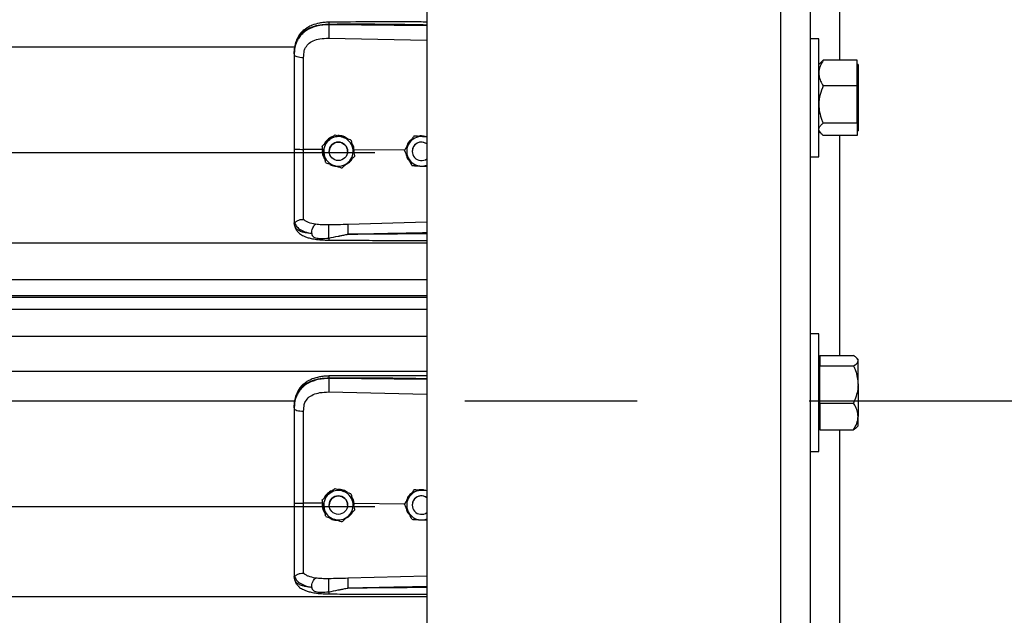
# Model space of a CAD drawing. Header units: inches. Extents: x 170 to 284, y 215 to 248.
# Tile 39 of 256: x 181.588 to 182.16, y 221.16 to 221.506. Entities that reach past the tile are written whole.
import ezdxf

# ---------------------------------------------------------------- set-up
doc = ezdxf.new("R2010")
doc.units = ezdxf.units.IN
doc.header["$LTSCALE"] = 0.25
doc.header["$MEASUREMENT"] = 0
doc.linetypes.add('CENTER', pattern=[2, 1.25, -0.25, 0.25, -0.25])
doc.layers.add('RH BENCH MOUNT', color=7, linetype='Continuous')
doc.layers.add('SECTION CUTS', color=6, linetype='CENTER')

msp = doc.modelspace()

# ---------------------------------------------------------------- linework, layer by layer
at = {"layer": 'RH BENCH MOUNT'}
for p, q in [((182.03003, 224.19169), (182.03003, 219.95433)), ((182.04715, 224.19169), (182.04715, 219.95433)), ((181.82458, 224.15478), (181.82458, 219.95433)), ((182.06427, 221.61086), (182.06427, 221.48274)), ((181.76773, 221.50337), (181.76773, 221.50379)), ((181.82458, 221.50284), (181.76773, 221.50337)), ((181.76764, 221.49559), (181.82458, 221.49438)), ((182.05222, 221.49519), (182.04715, 221.49519)), ((182.05222, 221.46095), (182.05222, 221.49519)), ((177.86881, 221.49051), (181.74803, 221.49051)), ((181.74754, 221.48645), (181.74754, 221.48596)), ((182.07444, 221.48274), (182.05479, 221.48274)), ((182.07444, 221.47535), (182.07444, 221.48274)), ((182.05311, 221.48125), (182.05222, 221.48021)), ((182.07499, 221.48021), (182.07444, 221.48021)), ((182.07499, 221.48021), (182.07499, 221.44267)), ((182.07444, 221.46797), (182.07444, 221.47535)), ((182.07444, 221.46797), (182.05479, 221.46797)), ((182.07444, 221.45708), (182.07444, 221.46797)), ((182.05222, 221.42671), (182.05222, 221.46095)), ((182.07444, 221.44619), (182.07444, 221.45708)), ((182.07444, 221.44619), (182.05479, 221.44619)), ((182.07444, 221.44619), (182.07444, 221.44267)), ((182.07444, 221.44267), (182.07444, 221.43916)), ((182.07499, 221.44267), (182.07499, 221.44169)), ((181.77111, 221.43952), (181.77111, 221.43952)), ((181.78053, 221.43652), (181.78053, 221.43652)), ((181.81705, 221.43872), (181.81705, 221.43872)), ((181.8181, 221.43866), (181.81705, 221.43872)), ((182.05222, 221.44169), (182.05311, 221.44065)), ((182.07444, 221.43916), (182.05479, 221.43916)), ((182.06427, 221.43916), (182.06427, 221.3113)), ((182.07444, 221.44169), (182.07499, 221.44169)), ((181.76391, 221.43093), (181.753, 221.43103)), ((181.7638, 221.43286), (181.7638, 221.43286)), ((181.76391, 221.43093), (181.76391, 221.43093)), ((181.78235, 221.43075), (181.7818, 221.4307)), ((181.78225, 221.42863), (181.78235, 221.43075)), ((181.78235, 221.43075), (181.78235, 221.43075)), ((181.81158, 221.43047), (181.78235, 221.43075)), ((181.81157, 221.4305), (181.81157, 221.4305)), ((177.82243, 221.42912), (181.79441, 221.42912)), ((181.76787, 221.42986), (181.76787, 221.42986)), ((181.77857, 221.42986), (181.77857, 221.42986)), ((181.78264, 221.42686), (181.78264, 221.42686)), ((181.81608, 221.42986), (181.81608, 221.42986)), ((182.04715, 221.42671), (182.05222, 221.42671)), ((181.82088, 221.42132), (181.82458, 221.42108)), ((181.74754, 221.38891), (181.74754, 221.38838)), ((181.74788, 221.3864), (181.74754, 221.38838)), ((181.82458, 221.3887), (181.77865, 221.38737)), ((177.79226, 221.37673), (181.82458, 221.37673)), ((177.79226, 221.35535), (181.82458, 221.35535)), ((181.82458, 221.34587), (177.79226, 221.34587)), ((177.79226, 221.34523), (181.82458, 221.34523)), ((177.79226, 221.33821), (181.82458, 221.33821)), ((177.79226, 221.32253), (181.82458, 221.32253)), ((182.05222, 221.32398), (182.04715, 221.32398)), ((182.05222, 221.28974), (182.05222, 221.32398)), ((182.05277, 221.3113), (182.05277, 221.30828)), ((182.05277, 221.3113), (182.07242, 221.3113)), ((182.05277, 221.309), (182.05222, 221.309)), ((182.05277, 221.30828), (182.05277, 221.30526)), ((182.05277, 221.29448), (182.05277, 221.30526)), ((182.05277, 221.30526), (182.07242, 221.30526)), ((182.07499, 221.309), (182.07431, 221.30978)), ((182.07499, 221.30828), (182.07499, 221.309)), ((182.07499, 221.29448), (182.07499, 221.30828)), ((177.79226, 221.30214), (181.82458, 221.30214)), ((181.76773, 221.29793), (181.76773, 221.29834)), ((181.82458, 221.29739), (181.76773, 221.29793)), ((182.05277, 221.2837), (182.05277, 221.29448)), ((182.07499, 221.29448), (182.07499, 221.27594)), ((181.76764, 221.29014), (181.82458, 221.28893)), ((182.05222, 221.2555), (182.05222, 221.28974)), ((177.86881, 221.28506), (181.74803, 221.28506)), ((182.05277, 221.2837), (182.05277, 221.27594)), ((182.05277, 221.2837), (182.07242, 221.2837)), ((181.74754, 221.281), (181.74754, 221.28052)), ((182.05277, 221.27594), (182.05277, 221.26819)), ((182.07499, 221.27048), (182.07499, 221.27594)), ((182.05222, 221.27048), (182.05277, 221.27048)), ((182.07431, 221.2697), (182.07499, 221.27048)), ((182.05277, 221.26819), (182.07242, 221.26819)), ((182.06427, 221.26819), (182.06427, 221.1401)), ((182.04715, 221.2555), (182.05222, 221.2555)), ((181.77111, 221.23407), (181.77111, 221.23407)), ((181.78053, 221.23107), (181.78053, 221.23107)), ((181.81705, 221.23328), (181.81705, 221.23328)), ((181.8181, 221.23321), (181.81705, 221.23328)), ((181.76391, 221.22548), (181.753, 221.22559)), ((181.7638, 221.22742), (181.7638, 221.22741)), ((181.76391, 221.22548), (181.76391, 221.22548)), ((181.76787, 221.22441), (181.76787, 221.22441)), ((181.77857, 221.22441), (181.77857, 221.22441)), ((181.78235, 221.2253), (181.7818, 221.22525)), ((181.78225, 221.22319), (181.78235, 221.2253)), ((181.78235, 221.2253), (181.78235, 221.2253)), ((181.81158, 221.22502), (181.78235, 221.2253)), ((181.81157, 221.22505), (181.81157, 221.22505)), ((181.81608, 221.22441), (181.81608, 221.22441)), ((177.82243, 221.22367), (181.79441, 221.22367)), ((181.78264, 221.22141), (181.78264, 221.22141)), ((181.82088, 221.21587), (181.82458, 221.21563)), ((181.74754, 221.18346), (181.74754, 221.18293)), ((181.74788, 221.18095), (181.74754, 221.18293)), ((181.82458, 221.18326), (181.77865, 221.18193)), ((177.79226, 221.17129), (181.82458, 221.17129))]:
    msp.add_line(p, q, dxfattribs=at)
at = {"layer": 'RH BENCH MOUNT', "flags": 128}
for points in [[(181.74754, 221.48596), (181.74764, 221.48567), (181.74795, 221.48538), (181.74845, 221.48512), (181.74913, 221.48489), (181.74995, 221.48469), (181.75089, 221.48455), (181.75192, 221.48445), (181.753, 221.48441)], [(181.74754, 221.28052), (181.74764, 221.28022), (181.74795, 221.27993), (181.74845, 221.27967), (181.74913, 221.27944), (181.74995, 221.27925), (181.75089, 221.2791), (181.75192, 221.27901), (181.753, 221.27897)]]:
    msp.add_lwpolyline(points, dxfattribs=at)
at = {"layer": 'RH BENCH MOUNT'}
for centre in [(181.77322, 221.42986), (181.77322, 221.22441)]:
    msp.add_circle(centre, 0.00535, dxfattribs=at)
for centre, radius, start, end in [((181.77322, 221.42986), 0.00856, 132.3279, 192.3279), ((181.77322, 221.42986), 0.00856, 72.3279, 132.3279), ((181.77322, 221.42986), 0.00856, 12.3279, 72.3279), ((181.82143, 221.42986), 0.00856, 86.2935, 146.2935), ((181.77322, 221.42986), 0.00535, 0, 180), ((181.77322, 221.42986), 0.00856, 312.3279, 12.3279), ((181.82143, 221.42986), 0.00856, 146.2935, 206.2935), ((181.82143, 221.42986), 0.00535, 53.9281, 180), ((181.82143, 221.42986), 0.00535, 53.9281, 306.0719), ((181.77322, 221.42986), 0.00856, 192.3279, 252.3279), ((181.82143, 221.42986), 0.00856, 206.2935, 266.2935), ((181.77322, 221.42986), 0.00856, 252.3279, 312.3279), ((181.82143, 221.42986), 0.00856, 266.2935, 291.5923), ((181.77322, 221.22441), 0.00856, 132.3279, 192.3279), ((181.77322, 221.22441), 0.00856, 72.3279, 132.3279), ((181.77322, 221.22441), 0.00856, 12.3279, 72.3279), ((181.82143, 221.22441), 0.00856, 86.2935, 146.2935), ((181.77322, 221.22441), 0.00535, 0, 180), ((181.77322, 221.22441), 0.00856, 312.3279, 12.3279), ((181.82143, 221.22441), 0.00856, 146.2935, 206.2935), ((181.82143, 221.22441), 0.00535, 53.9281, 180), ((181.82143, 221.22441), 0.00535, 53.9281, 306.0719), ((181.77322, 221.22441), 0.00856, 192.3279, 252.3279), ((181.82143, 221.22441), 0.00856, 206.2935, 266.2935), ((181.77322, 221.22441), 0.00856, 252.3279, 312.3279), ((181.82143, 221.22441), 0.00856, 266.2935, 291.5923)]:
    msp.add_arc(centre, radius, start, end, dxfattribs=at)
for points, knots in [([(181.76775, 221.50488), (181.76675, 221.50484), (181.76486, 221.50477), (181.76155, 221.50424), (181.75833, 221.50334), (181.75558, 221.50204), (181.75359, 221.50072), (181.75195, 221.49927), (181.75064, 221.49768), (181.74956, 221.49593), (181.7487, 221.49402), (181.74796, 221.4915), (181.74774, 221.48956), (181.74763, 221.48849)], [0, 0, 0, 0, 0.097747, 0.185161, 0.330612, 0.436467, 0.508318, 0.585006, 0.671976, 0.730795, 0.803679, 0.891544, 1, 1, 1, 1]), ([(181.76775, 221.50486), (181.76775, 221.50487), (181.76775, 221.50488), (181.76774, 221.50476), (181.76774, 221.50447), (181.76773, 221.50406), (181.76773, 221.50379)], [0, 0, 0, 0, 0.097876, 0.335386, 0.567961, 1, 1, 1, 1]), ([(181.82458, 221.50496), (181.82168, 221.50498), (181.81105, 221.50503), (181.79211, 221.50507), (181.77607, 221.50494), (181.76775, 221.50488)], [0, 0, 0, 0, 0.1530456, 0.5610439, 1, 1, 1, 1]), ([(181.74754, 221.48645), (181.7476, 221.48781), (181.74772, 221.49037), (181.74869, 221.49386), (181.74998, 221.49627), (181.75134, 221.49797), (181.75243, 221.49902), (181.75348, 221.49985), (181.75447, 221.50051), (181.75571, 221.5012), (181.7573, 221.50193), (181.75997, 221.50283), (181.7635, 221.50359), (181.76641, 221.50373), (181.76773, 221.50379)], [0, 0, 0, 0, 0.130716, 0.246761, 0.357793, 0.417097, 0.479148, 0.517715, 0.55909, 0.603295, 0.663348, 0.735369, 0.879208, 1, 1, 1, 1]), ([(181.76773, 221.50337), (181.76652, 221.50334), (181.76409, 221.50327), (181.76075, 221.50265), (181.75779, 221.50171), (181.75525, 221.50049), (181.75301, 221.49895), (181.75114, 221.49711), (181.74966, 221.49498), (181.74849, 221.49241), (181.74769, 221.48935), (181.74759, 221.48709), (181.74754, 221.48596)], [0, 0, 0, 0, 0.11117, 0.222336, 0.316278, 0.410208, 0.502403, 0.594579, 0.684543, 0.774504, 0.887181, 1, 1, 1, 1]), ([(181.76773, 221.50337), (181.76771, 221.5028), (181.76767, 221.5016), (181.76763, 221.49938), (181.76761, 221.4972), (181.76763, 221.49611), (181.76764, 221.49559)], [0, 0, 0, 0, 0.240694, 0.5, 0.759306, 1, 1, 1, 1]), ([(181.76773, 221.50379), (181.77404, 221.50383), (181.78728, 221.50391), (181.80623, 221.50373), (181.81887, 221.50351), (181.82458, 221.50341)], [0, 0, 0, 0, 0.3326703, 0.6984356, 1, 1, 1, 1]), ([(181.75342, 221.48835), (181.75342, 221.48835), (181.75352, 221.48871), (181.75402, 221.49011), (181.75556, 221.49232), (181.75862, 221.49422), (181.76274, 221.49543), (181.76589, 221.49553), (181.76764, 221.49559)], [0, 0, 0, 0, 0.000004, 0.065095, 0.26167, 0.475311, 0.709366, 1, 1, 1, 1]), ([(181.753, 221.48441), (181.75307, 221.48574), (181.75314, 221.48706), (181.75342, 221.48835), (181.75342, 221.48835)], [0, 0, 0, 0, 0.9999804, 1, 1, 1, 1]), ([(181.74754, 221.48596), (181.74754, 221.48233), (181.74754, 221.47506), (181.74754, 221.46398), (181.74754, 221.4528), (181.74754, 221.44183), (181.74754, 221.43458), (181.74754, 221.4311)], [0, 0, 0, 0, 0.202757, 0.406104, 0.60886, 0.812207, 1, 1, 1, 1]), ([(181.753, 221.43103), (181.753, 221.43103), (181.753, 221.43442), (181.753, 221.44147), (181.753, 221.45214), (181.753, 221.46301), (181.753, 221.4738), (181.753, 221.48088), (181.753, 221.48441)], [0, 0, 0, 0, 0.000001, 0.187792, 0.390844, 0.593896, 0.796948, 1, 1, 1, 1]), ([(182.05479, 221.48274), (182.05411, 221.48159), (182.05274, 221.47925), (182.05222, 221.4767), (182.05222, 221.47539), (182.05222, 221.47535)], [0, 0, 0, 0, 0.484341, 0.986328, 1, 1, 1, 1]), ([(182.05317, 221.48123), (182.05342, 221.48153), (182.05385, 221.48204), (182.05451, 221.48253), (182.05479, 221.48274)], [0, 0, 0, 0, 0.577582, 1, 1, 1, 1]), ([(182.05222, 221.47535), (182.05231, 221.47432), (182.05251, 221.47222), (182.05367, 221.46977), (182.05453, 221.46838), (182.05479, 221.46797)], [0, 0, 0, 0, 0.406291, 0.827266, 1, 1, 1, 1]), ([(182.05479, 221.46797), (182.05411, 221.46628), (182.05274, 221.46283), (182.05222, 221.45906), (182.05222, 221.45713), (182.05222, 221.45708)], [0, 0, 0, 0, 0.484341, 0.986328, 1, 1, 1, 1]), ([(182.05222, 221.45708), (182.05231, 221.45555), (182.05251, 221.45245), (182.05367, 221.44884), (182.05453, 221.44678), (182.05479, 221.44619)], [0, 0, 0, 0, 0.406291, 0.827266, 1, 1, 1, 1]), ([(182.05222, 221.44267), (182.05222, 221.44275), (182.05224, 221.44328), (182.05266, 221.44426), (182.05369, 221.44535), (182.05451, 221.44598), (182.05479, 221.44619)], [0, 0, 0, 0, 0.066532, 0.435283, 0.814551, 1, 1, 1, 1]), ([(182.05479, 221.43916), (182.0544, 221.43946), (182.0535, 221.44016), (182.05246, 221.44134), (182.0523, 221.44222), (182.05222, 221.44267)], [0, 0, 0, 0, 0.26546, 0.628076, 1, 1, 1, 1]), ([(181.7638, 221.43286), (181.76431, 221.43332), (181.76533, 221.43426), (181.76658, 221.43539), (181.76729, 221.43604), (181.76746, 221.43619)], [0, 0, 0, 0, 0.42997, 0.87006, 1, 1, 1, 1]), ([(181.7638, 221.43286), (181.76431, 221.43332), (181.76533, 221.43425), (181.76658, 221.43539), (181.76729, 221.43604), (181.76746, 221.43619)], [0, 0, 0, 0, 0.42997, 0.87006, 1, 1, 1, 1]), ([(181.76983, 221.43835), (181.76969, 221.43832), (181.76854, 221.43807), (181.76679, 221.43661), (181.76517, 221.435), (181.76484, 221.43389), (181.76481, 221.43378)], [0, 0, 0, 0, 0.059315, 0.505277, 0.94972, 1, 1, 1, 1]), ([(181.76746, 221.43619), (181.7684, 221.43705), (181.76965, 221.43819), (181.77082, 221.43925), (181.77111, 221.43952)], [0, 0, 0, 0, 0.749773, 1, 1, 1, 1]), ([(181.76746, 221.43619), (181.7684, 221.43705), (181.76965, 221.43819), (181.77082, 221.43925), (181.77111, 221.43952)], [0, 0, 0, 0, 0.7497734, 1, 1, 1, 1]), ([(181.77111, 221.43952), (181.77151, 221.43939), (181.77301, 221.43891), (181.77463, 221.4384), (181.77582, 221.43802)], [0, 0, 0, 0, 0.264307, 1, 1, 1, 1]), ([(181.77111, 221.43952), (181.77151, 221.43939), (181.77301, 221.43891), (181.77463, 221.4384), (181.77582, 221.43802)], [0, 0, 0, 0, 0.2643068, 1, 1, 1, 1]), ([(181.77848, 221.43717), (181.77812, 221.43746), (181.77696, 221.43841), (181.77491, 221.43897), (181.77334, 221.43898), (181.7728, 221.43898)], [0, 0, 0, 0, 0.225517, 0.735556, 1, 1, 1, 1]), ([(181.77582, 221.43802), (181.776, 221.43796), (181.77746, 221.4375), (181.77906, 221.43699), (181.78038, 221.43656), (181.78053, 221.43652)], [0, 0, 0, 0, 0.1156469, 0.9045343, 1, 1, 1, 1]), ([(181.77582, 221.43802), (181.776, 221.43796), (181.77746, 221.43749), (181.77906, 221.43698), (181.78038, 221.43656), (181.78053, 221.43652)], [0, 0, 0, 0, 0.115647, 0.904534, 1, 1, 1, 1]), ([(181.78053, 221.43652), (181.78067, 221.43585), (181.78097, 221.4345), (181.78133, 221.43285), (181.78154, 221.4319), (181.78158, 221.43169)], [0, 0, 0, 0, 0.4299704, 0.8700602, 1, 1, 1, 1]), ([(181.78053, 221.43652), (181.78067, 221.43585), (181.78097, 221.4345), (181.78133, 221.43285), (181.78154, 221.43191), (181.78158, 221.43169)], [0, 0, 0, 0, 0.42997, 0.87006, 1, 1, 1, 1]), ([(181.81571, 221.43671), (181.81539, 221.43649), (181.81424, 221.43571), (181.81314, 221.43411), (181.81285, 221.4327), (181.81276, 221.43229)], [0, 0, 0, 0, 0.212514, 0.767063, 1, 1, 1, 1]), ([(181.81705, 221.43872), (181.81667, 221.43815), (181.8159, 221.437), (181.81497, 221.4356), (181.81443, 221.43479), (181.81431, 221.43461)], [0, 0, 0, 0, 0.4299704, 0.8700602, 1, 1, 1, 1]), ([(181.81705, 221.43872), (181.81667, 221.43816), (181.8159, 221.437), (181.81497, 221.4356), (181.81443, 221.4348), (181.81431, 221.43461)], [0, 0, 0, 0, 0.4299704, 0.8700602, 1, 1, 1, 1]), ([(181.82198, 221.4384), (181.82072, 221.43849), (181.81902, 221.4386), (181.81745, 221.4387), (181.81705, 221.43872)], [0, 0, 0, 0, 0.749773, 1, 1, 1, 1]), ([(181.82406, 221.43827), (181.8234, 221.43847), (181.82212, 221.43886), (181.82056, 221.43888), (181.81978, 221.43862), (181.81961, 221.43856)], [0, 0, 0, 0, 0.4565421, 0.8775021, 1, 1, 1, 1]), ([(181.82458, 221.43823), (181.82394, 221.43828), (181.82308, 221.43833), (181.8222, 221.43839), (181.82198, 221.4384)], [0, 0, 0, 0, 0.748622, 1, 1, 1, 1]), ([(181.74754, 221.4311), (181.74754, 221.42806), (181.74754, 221.42189), (181.74754, 221.4131), (181.74754, 221.40494), (181.74754, 221.39836), (181.74754, 221.39297), (181.74754, 221.39027), (181.74754, 221.38891)], [0, 0, 0, 0, 0.187091, 0.380392, 0.555876, 0.736448, 0.867195, 1, 1, 1, 1]), ([(181.753, 221.39034), (181.753, 221.3906), (181.753, 221.39218), (181.753, 221.39561), (181.753, 221.40121), (181.753, 221.40765), (181.753, 221.41488), (181.753, 221.42275), (181.753, 221.42828), (181.753, 221.43103), (181.753, 221.43103)], [0, 0, 0, 0, 0.031558, 0.189146, 0.346734, 0.504328, 0.661923, 0.83096, 0.999998, 1, 1, 1, 1]), ([(181.76486, 221.42803), (181.76458, 221.42928), (181.76422, 221.43093), (181.76389, 221.43248), (181.7638, 221.43286)], [0, 0, 0, 0, 0.749773, 1, 1, 1, 1]), ([(181.76391, 221.43093), (181.76388, 221.43047), (181.76377, 221.42904), (181.76419, 221.42688), (181.76514, 221.42552), (181.76553, 221.42497)], [0, 0, 0, 0, 0.215662, 0.681463, 1, 1, 1, 1]), ([(181.78235, 221.43075), (181.78235, 221.43075), (181.78225, 221.43173), (181.78199, 221.43312), (181.78119, 221.43421), (181.78097, 221.43451)], [0, 0, 0, 0, 0.00002, 0.7272643, 1, 1, 1, 1]), ([(181.78158, 221.43169), (181.78185, 221.43045), (181.78222, 221.42879), (181.78255, 221.42725), (181.78264, 221.42686)], [0, 0, 0, 0, 0.749773, 1, 1, 1, 1]), ([(181.78158, 221.43169), (181.78185, 221.43045), (181.78222, 221.42879), (181.78255, 221.42725), (181.78264, 221.42686)], [0, 0, 0, 0, 0.749773, 1, 1, 1, 1]), ([(181.81431, 221.43461), (181.8136, 221.43355), (181.81266, 221.43214), (181.81179, 221.43083), (181.81157, 221.4305)], [0, 0, 0, 0, 0.749773, 1, 1, 1, 1]), ([(181.81431, 221.43461), (181.8136, 221.43355), (181.81266, 221.43214), (181.81179, 221.43083), (181.81157, 221.4305)], [0, 0, 0, 0, 0.749773, 1, 1, 1, 1]), ([(181.81376, 221.42607), (181.81367, 221.42624), (181.81299, 221.42762), (181.81225, 221.42912), (181.81163, 221.43037), (181.81157, 221.4305)], [0, 0, 0, 0, 0.1156469, 0.9045343, 1, 1, 1, 1]), ([(181.76591, 221.4232), (181.76577, 221.42387), (181.76547, 221.42523), (181.76511, 221.42687), (181.7649, 221.42782), (181.76486, 221.42803)], [0, 0, 0, 0, 0.4299704, 0.8700602, 1, 1, 1, 1]), ([(181.77763, 221.4223), (181.77814, 221.42256), (181.77954, 221.42328), (181.78078, 221.42451), (181.78116, 221.42549), (181.78117, 221.42553)], [0, 0, 0, 0, 0.353696, 0.977746, 1, 1, 1, 1]), ([(181.78264, 221.42686), (181.78213, 221.4264), (181.78111, 221.42547), (181.77986, 221.42433), (181.77915, 221.42368), (181.77898, 221.42353)], [0, 0, 0, 0, 0.42997, 0.87006, 1, 1, 1, 1]), ([(181.8125, 221.42861), (181.81255, 221.42814), (181.8127, 221.42675), (181.81354, 221.42515), (181.81448, 221.42434), (181.81471, 221.42414)], [0, 0, 0, 0, 0.27167, 0.821115, 1, 1, 1, 1]), ([(181.81595, 221.42164), (181.81576, 221.42201), (181.81506, 221.42343), (181.81431, 221.42495), (181.81376, 221.42607)], [0, 0, 0, 0, 0.2643068, 1, 1, 1, 1]), ([(181.76591, 221.4232), (181.76631, 221.42308), (181.76781, 221.4226), (181.76943, 221.42208), (181.77062, 221.4217)], [0, 0, 0, 0, 0.264307, 1, 1, 1, 1]), ([(181.76807, 221.42252), (181.76815, 221.42245), (181.76902, 221.42172), (181.77059, 221.42124), (181.77203, 221.42115), (181.77243, 221.42113)], [0, 0, 0, 0, 0.0674096, 0.7415101, 1, 1, 1, 1]), ([(181.77062, 221.4217), (181.77081, 221.42165), (181.77226, 221.42118), (181.77386, 221.42067), (181.77519, 221.42025), (181.77533, 221.4202)], [0, 0, 0, 0, 0.115647, 0.904534, 1, 1, 1, 1]), ([(181.77898, 221.42353), (181.77804, 221.42268), (181.77679, 221.42153), (181.77562, 221.42047), (181.77533, 221.4202)], [0, 0, 0, 0, 0.7497734, 1, 1, 1, 1]), ([(181.81595, 221.42164), (181.81663, 221.42159), (181.81801, 221.4215), (181.81969, 221.4214), (181.82066, 221.42133), (181.82088, 221.42132)], [0, 0, 0, 0, 0.4299704, 0.8700602, 1, 1, 1, 1]), ([(181.74774, 221.38866), (181.74778, 221.38865), (181.74789, 221.38863), (181.74818, 221.38882), (181.74864, 221.38915), (181.74952, 221.38973), (181.751, 221.39035), (181.75234, 221.39034), (181.753, 221.39034)], [0, 0, 0, 0, 0.1136769, 0.2333502, 0.3620694, 0.5019164, 0.7557449, 1, 1, 1, 1]), ([(181.75983, 221.38752), (181.75846, 221.38781), (181.75637, 221.38824), (181.7542, 221.38928), (181.7534, 221.38999), (181.753, 221.39034)], [0, 0, 0, 0, 0.490199, 0.743885, 1, 1, 1, 1]), ([(181.74754, 221.38891), (181.74754, 221.38891), (181.74754, 221.3889), (181.74755, 221.38879), (181.74764, 221.38871), (181.74773, 221.38864)], [0, 0, 0, 0, 0.011935, 0.118982, 1, 1, 1, 1]), ([(181.74773, 221.38866), (181.74801, 221.38794), (181.74857, 221.38645), (181.75063, 221.38462), (181.75361, 221.38306), (181.75634, 221.38244), (181.75774, 221.38212)], [0, 0, 0, 0, 0.2305258, 0.4734878, 0.729738, 1, 1, 1, 1]), ([(181.75774, 221.38212), (181.75719, 221.38218), (181.75589, 221.38231), (181.75449, 221.38254), (181.75353, 221.38273), (181.7523, 221.38301), (181.75062, 221.38358), (181.7488, 221.3847), (181.74819, 221.38582), (181.74788, 221.3864)], [0, 0, 0, 0, 0.109188, 0.260819, 0.307798, 0.335524, 0.562789, 0.774954, 1, 1, 1, 1]), ([(181.7479, 221.38635), (181.74808, 221.38576), (181.74844, 221.38466), (181.74945, 221.38324), (181.75058, 221.38217), (181.75173, 221.38137), (181.75278, 221.38081), (181.75372, 221.3804), (181.75496, 221.37993), (181.75691, 221.37937), (181.75979, 221.37881), (181.76352, 221.37839), (181.7663, 221.37832), (181.76779, 221.37829)], [0, 0, 0, 0, 0.098431, 0.184822, 0.257308, 0.315887, 0.372274, 0.41214, 0.461592, 0.557588, 0.682876, 0.830318, 1, 1, 1, 1]), ([(181.75774, 221.38212), (181.75777, 221.38265), (181.75782, 221.38375), (181.75829, 221.38541), (181.759, 221.3868), (181.75956, 221.38728), (181.75983, 221.38752)], [0, 0, 0, 0, 0.240768, 0.5, 0.759232, 1, 1, 1, 1]), ([(181.76766, 221.38711), (181.76631, 221.3871), (181.76361, 221.38709), (181.7611, 221.38737), (181.75985, 221.38752)], [0, 0, 0, 0, 0.500392, 1, 1, 1, 1]), ([(181.76775, 221.37954), (181.76773, 221.37978), (181.7677, 221.38029), (181.76765, 221.3813), (181.76761, 221.38249), (181.76759, 221.38376), (181.76759, 221.38496), (181.7676, 221.38596), (181.76762, 221.3867), (181.76765, 221.38698), (181.76766, 221.38711)], [0, 0, 0, 0, 0.1098512, 0.2317256, 0.3631777, 0.5, 0.6368223, 0.7682744, 0.8901488, 1, 1, 1, 1]), ([(181.77865, 221.38737), (181.77681, 221.38732), (181.77315, 221.38723), (181.76949, 221.38715), (181.76766, 221.38711)], [0, 0, 0, 0, 0.49998, 1, 1, 1, 1]), ([(181.77865, 221.38737), (181.77864, 221.38713), (181.77863, 221.38677), (181.77863, 221.3859), (181.77864, 221.38513), (181.77865, 221.38427), (181.77868, 221.38311), (181.7787, 221.38227), (181.77872, 221.38172)], [0, 0, 0, 0, 0.239451, 0.368343, 0.49997, 0.631601, 0.760506, 1, 1, 1, 1]), ([(181.75774, 221.38212), (181.75781, 221.38174), (181.75792, 221.38123), (181.75829, 221.38063), (181.75871, 221.3802), (181.75951, 221.37975), (181.76099, 221.37939), (181.76375, 221.37915), (181.76615, 221.37938), (181.76775, 221.37954)], [0, 0, 0, 0, 0.100127, 0.139586, 0.189714, 0.258234, 0.369736, 0.580348, 1, 1, 1, 1]), ([(181.76775, 221.37954), (181.76952, 221.37989), (181.77131, 221.38024), (181.77313, 221.3806), (181.7732, 221.38062), (181.77344, 221.38066), (181.7743, 221.38084), (181.77595, 221.38116), (181.77748, 221.38152), (181.77838, 221.38168), (181.77845, 221.38169)], [0, 0, 0, 0, 0.502275, 0.504579, 0.508657, 0.522131, 0.570331, 0.751426, 0.97869, 1, 1, 1, 1]), ([(181.76779, 221.37831), (181.76779, 221.3783), (181.76778, 221.37824), (181.76777, 221.37843), (181.76776, 221.37875), (181.76775, 221.37919), (181.76775, 221.37948), (181.76775, 221.37954)], [0, 0, 0, 0, 0.034367, 0.324567, 0.621015, 0.917463, 1, 1, 1, 1]), ([(181.77872, 221.38172), (181.78262, 221.38181), (181.79089, 221.38203), (181.804, 221.38231), (181.81495, 221.38252), (181.82197, 221.38265), (181.82414, 221.38269), (181.82458, 221.38269)], [0, 0, 0, 0, 0.25516, 0.541071, 0.857735, 0.971288, 1, 1, 1, 1]), ([(181.82458, 221.38205), (181.82198, 221.38202), (181.81692, 221.38195), (181.80935, 221.38187), (181.8017, 221.3818), (181.79394, 221.38175), (181.78622, 221.38172), (181.78118, 221.38172), (181.77872, 221.38172)], [0, 0, 0, 0, 0.169941, 0.331425, 0.494842, 0.670531, 0.838916, 1, 1, 1, 1]), ([(181.76779, 221.37829), (181.77199, 221.37827), (181.78096, 221.37822), (181.7953, 221.37818), (181.81004, 221.37815), (181.81999, 221.37815), (181.82458, 221.37815)], [0, 0, 0, 0, 0.2216322, 0.4741489, 0.7576484, 1, 1, 1, 1]), ([(182.07499, 221.30828), (182.07489, 221.3087), (182.07469, 221.30956), (182.07354, 221.31056), (182.07267, 221.31113), (182.07242, 221.3113)], [0, 0, 0, 0, 0.406291, 0.827266, 1, 1, 1, 1]), ([(182.07242, 221.30526), (182.07309, 221.30573), (182.07447, 221.30669), (182.07498, 221.30773), (182.07499, 221.30827), (182.07499, 221.30828)], [0, 0, 0, 0, 0.484341, 0.986328, 1, 1, 1, 1]), ([(182.07242, 221.30526), (182.0728, 221.30435), (182.0737, 221.30219), (182.07474, 221.29859), (182.07491, 221.29586), (182.07499, 221.29448)], [0, 0, 0, 0, 0.26546, 0.628076, 1, 1, 1, 1]), ([(181.76775, 221.29943), (181.76675, 221.29939), (181.76486, 221.29932), (181.76155, 221.29879), (181.75833, 221.2979), (181.75558, 221.29659), (181.75359, 221.29527), (181.75195, 221.29382), (181.75064, 221.29224), (181.74956, 221.29048), (181.7487, 221.28857), (181.74796, 221.28605), (181.74774, 221.28412), (181.74763, 221.28305)], [0, 0, 0, 0, 0.097747, 0.185161, 0.330612, 0.436467, 0.508318, 0.585006, 0.671976, 0.730795, 0.803679, 0.891544, 1, 1, 1, 1]), ([(181.76775, 221.29941), (181.76775, 221.29942), (181.76775, 221.29943), (181.76774, 221.29932), (181.76774, 221.29902), (181.76773, 221.29861), (181.76773, 221.29834)], [0, 0, 0, 0, 0.097876, 0.335386, 0.567961, 1, 1, 1, 1]), ([(181.82458, 221.29951), (181.82168, 221.29953), (181.81105, 221.29958), (181.79211, 221.29962), (181.77607, 221.29949), (181.76775, 221.29943)], [0, 0, 0, 0, 0.153046, 0.561044, 1, 1, 1, 1]), ([(181.74754, 221.281), (181.7476, 221.28236), (181.74772, 221.28492), (181.74869, 221.28841), (181.74998, 221.29082), (181.75134, 221.29253), (181.75243, 221.29357), (181.75348, 221.2944), (181.75447, 221.29506), (181.75571, 221.29575), (181.7573, 221.29648), (181.75997, 221.29739), (181.7635, 221.29815), (181.76641, 221.29828), (181.76773, 221.29834)], [0, 0, 0, 0, 0.130716, 0.246761, 0.357793, 0.417097, 0.479148, 0.517715, 0.55909, 0.603295, 0.663348, 0.735369, 0.879208, 1, 1, 1, 1]), ([(181.76773, 221.29793), (181.76652, 221.29789), (181.76409, 221.29783), (181.76075, 221.29721), (181.75779, 221.29626), (181.75525, 221.29505), (181.75301, 221.2935), (181.75114, 221.29166), (181.74966, 221.28953), (181.74849, 221.28696), (181.74769, 221.28391), (181.74759, 221.28165), (181.74754, 221.28052)], [0, 0, 0, 0, 0.11117, 0.222336, 0.316278, 0.410208, 0.502403, 0.594579, 0.684543, 0.774504, 0.887181, 1, 1, 1, 1]), ([(181.76773, 221.29793), (181.76771, 221.29735), (181.76767, 221.29615), (181.76763, 221.29393), (181.76761, 221.29175), (181.76763, 221.29066), (181.76764, 221.29014)], [0, 0, 0, 0, 0.240694, 0.5, 0.759306, 1, 1, 1, 1]), ([(181.76773, 221.29834), (181.77404, 221.29838), (181.78728, 221.29846), (181.80623, 221.29828), (181.81887, 221.29806), (181.82458, 221.29796)], [0, 0, 0, 0, 0.33267, 0.698436, 1, 1, 1, 1]), ([(182.07499, 221.29448), (182.07498, 221.29423), (182.07497, 221.29262), (182.07455, 221.2896), (182.07352, 221.28627), (182.07269, 221.28434), (182.07242, 221.2837)], [0, 0, 0, 0, 0.066532, 0.435283, 0.814551, 1, 1, 1, 1]), ([(181.75342, 221.2829), (181.75342, 221.2829), (181.75352, 221.28326), (181.75402, 221.28467), (181.75556, 221.28687), (181.75862, 221.28877), (181.76274, 221.28998), (181.76589, 221.29008), (181.76764, 221.29014)], [0, 0, 0, 0, 0.000004, 0.065095, 0.26167, 0.475311, 0.709366, 1, 1, 1, 1]), ([(181.753, 221.27897), (181.75307, 221.28029), (181.75314, 221.28162), (181.75342, 221.2829), (181.75342, 221.2829)], [0, 0, 0, 0, 0.9999804, 1, 1, 1, 1]), ([(182.07499, 221.27594), (182.07489, 221.27703), (182.07469, 221.27924), (182.07354, 221.28181), (182.07267, 221.28328), (182.07242, 221.2837)], [0, 0, 0, 0, 0.406291, 0.827266, 1, 1, 1, 1]), ([(181.74754, 221.28052), (181.74754, 221.27689), (181.74754, 221.26961), (181.74754, 221.25853), (181.74754, 221.24735), (181.74754, 221.23638), (181.74754, 221.22913), (181.74754, 221.22565)], [0, 0, 0, 0, 0.202757, 0.406104, 0.60886, 0.812207, 1, 1, 1, 1]), ([(181.753, 221.22559), (181.753, 221.22559), (181.753, 221.22897), (181.753, 221.23602), (181.753, 221.24669), (181.753, 221.25757), (181.753, 221.26835), (181.753, 221.27543), (181.753, 221.27897)], [0, 0, 0, 0, 0.000001, 0.187792, 0.390844, 0.593896, 0.796948, 1, 1, 1, 1]), ([(182.07242, 221.26819), (182.07309, 221.26939), (182.07447, 221.27185), (182.07498, 221.27453), (182.07499, 221.27591), (182.07499, 221.27594)], [0, 0, 0, 0, 0.484341, 0.986328, 1, 1, 1, 1]), ([(182.07428, 221.26973), (182.07395, 221.26938), (182.07345, 221.26885), (182.07268, 221.26835), (182.07242, 221.26819)], [0, 0, 0, 0, 0.66891, 1, 1, 1, 1]), ([(181.7638, 221.22742), (181.76431, 221.22788), (181.76533, 221.22881), (181.76658, 221.22995), (181.76729, 221.2306), (181.76746, 221.23074)], [0, 0, 0, 0, 0.42997, 0.87006, 1, 1, 1, 1]), ([(181.7638, 221.22741), (181.76431, 221.22787), (181.76533, 221.22881), (181.76658, 221.22994), (181.76729, 221.23059), (181.76746, 221.23074)], [0, 0, 0, 0, 0.42997, 0.87006, 1, 1, 1, 1]), ([(181.76983, 221.23291), (181.76969, 221.23288), (181.76854, 221.23262), (181.76679, 221.23116), (181.76517, 221.22955), (181.76484, 221.22844), (181.76481, 221.22833)], [0, 0, 0, 0, 0.059315, 0.505277, 0.94972, 1, 1, 1, 1]), ([(181.76746, 221.23074), (181.7684, 221.2316), (181.76965, 221.23274), (181.77082, 221.23381), (181.77111, 221.23407)], [0, 0, 0, 0, 0.749773, 1, 1, 1, 1]), ([(181.76746, 221.23074), (181.7684, 221.2316), (181.76965, 221.23274), (181.77082, 221.2338), (181.77111, 221.23407)], [0, 0, 0, 0, 0.7497734, 1, 1, 1, 1]), ([(181.77111, 221.23407), (181.77151, 221.23394), (181.77301, 221.23346), (181.77463, 221.23295), (181.77582, 221.23257)], [0, 0, 0, 0, 0.264307, 1, 1, 1, 1]), ([(181.77111, 221.23407), (181.77151, 221.23395), (181.77301, 221.23347), (181.77463, 221.23295), (181.77582, 221.23257)], [0, 0, 0, 0, 0.2643068, 1, 1, 1, 1]), ([(181.77848, 221.23172), (181.77812, 221.23201), (181.77696, 221.23296), (181.77491, 221.23353), (181.77334, 221.23353), (181.7728, 221.23353)], [0, 0, 0, 0, 0.225517, 0.735556, 1, 1, 1, 1]), ([(181.77582, 221.23257), (181.776, 221.23251), (181.77746, 221.23205), (181.77906, 221.23154), (181.78038, 221.23112), (181.78053, 221.23107)], [0, 0, 0, 0, 0.1156469, 0.9045343, 1, 1, 1, 1]), ([(181.77582, 221.23257), (181.776, 221.23251), (181.77746, 221.23205), (181.77906, 221.23154), (181.78038, 221.23112), (181.78053, 221.23107)], [0, 0, 0, 0, 0.115647, 0.904534, 1, 1, 1, 1]), ([(181.78053, 221.23107), (181.78067, 221.2304), (181.78097, 221.22905), (181.78133, 221.2274), (181.78154, 221.22646), (181.78158, 221.22624)], [0, 0, 0, 0, 0.4299704, 0.8700602, 1, 1, 1, 1]), ([(181.78053, 221.23107), (181.78067, 221.2304), (181.78097, 221.22905), (181.78133, 221.2274), (181.78154, 221.22646), (181.78158, 221.22624)], [0, 0, 0, 0, 0.42997, 0.87006, 1, 1, 1, 1]), ([(181.81571, 221.23127), (181.81539, 221.23105), (181.81424, 221.23026), (181.81314, 221.22866), (181.81285, 221.22726), (181.81276, 221.22684)], [0, 0, 0, 0, 0.212514, 0.767063, 1, 1, 1, 1]), ([(181.81705, 221.23328), (181.81667, 221.23271), (181.8159, 221.23155), (181.81497, 221.23015), (181.81443, 221.22935), (181.81431, 221.22916)], [0, 0, 0, 0, 0.4299704, 0.8700602, 1, 1, 1, 1]), ([(181.81705, 221.23328), (181.81667, 221.23271), (181.8159, 221.23156), (181.81497, 221.23015), (181.81443, 221.22935), (181.81431, 221.22917)], [0, 0, 0, 0, 0.4299704, 0.8700602, 1, 1, 1, 1]), ([(181.82198, 221.23296), (181.82072, 221.23304), (181.81902, 221.23315), (181.81745, 221.23325), (181.81705, 221.23328)], [0, 0, 0, 0, 0.749773, 1, 1, 1, 1]), ([(181.82406, 221.23282), (181.8234, 221.23302), (181.82212, 221.23341), (181.82056, 221.23343), (181.81978, 221.23317), (181.81961, 221.23311)], [0, 0, 0, 0, 0.4565421, 0.8775021, 1, 1, 1, 1]), ([(181.82458, 221.23279), (181.82394, 221.23283), (181.82308, 221.23288), (181.8222, 221.23294), (181.82198, 221.23296)], [0, 0, 0, 0, 0.7486223, 1, 1, 1, 1]), ([(181.74754, 221.22565), (181.74754, 221.22262), (181.74754, 221.21644), (181.74754, 221.20766), (181.74754, 221.19949), (181.74754, 221.19291), (181.74754, 221.18752), (181.74754, 221.18482), (181.74754, 221.18346)], [0, 0, 0, 0, 0.187091, 0.380392, 0.555876, 0.736448, 0.867195, 1, 1, 1, 1]), ([(181.753, 221.18489), (181.753, 221.18516), (181.753, 221.18673), (181.753, 221.19016), (181.753, 221.19576), (181.753, 221.2022), (181.753, 221.20943), (181.753, 221.21731), (181.753, 221.22283), (181.753, 221.22559), (181.753, 221.22559)], [0, 0, 0, 0, 0.031558, 0.189146, 0.346734, 0.504328, 0.661923, 0.83096, 0.999998, 1, 1, 1, 1]), ([(181.76486, 221.22259), (181.76458, 221.22383), (181.76422, 221.22549), (181.76389, 221.22703), (181.7638, 221.22741)], [0, 0, 0, 0, 0.749773, 1, 1, 1, 1]), ([(181.76391, 221.22548), (181.76388, 221.22503), (181.76377, 221.22359), (181.76419, 221.22143), (181.76514, 221.22007), (181.76553, 221.21952)], [0, 0, 0, 0, 0.215662, 0.681463, 1, 1, 1, 1]), ([(181.78235, 221.2253), (181.78235, 221.2253), (181.78225, 221.22628), (181.78199, 221.22767), (181.78119, 221.22876), (181.78097, 221.22906)], [0, 0, 0, 0, 0.00002, 0.7272643, 1, 1, 1, 1]), ([(181.78158, 221.22624), (181.78185, 221.225), (181.78222, 221.22334), (181.78255, 221.2218), (181.78264, 221.22141)], [0, 0, 0, 0, 0.749773, 1, 1, 1, 1]), ([(181.78158, 221.22624), (181.78185, 221.225), (181.78222, 221.22334), (181.78255, 221.2218), (181.78264, 221.22141)], [0, 0, 0, 0, 0.749773, 1, 1, 1, 1]), ([(181.81431, 221.22917), (181.8136, 221.22811), (181.81266, 221.2267), (181.81179, 221.22538), (181.81157, 221.22505)], [0, 0, 0, 0, 0.749773, 1, 1, 1, 1]), ([(181.81431, 221.22916), (181.8136, 221.22811), (181.81266, 221.22669), (181.81179, 221.22538), (181.81157, 221.22505)], [0, 0, 0, 0, 0.749773, 1, 1, 1, 1]), ([(181.81376, 221.22062), (181.81367, 221.2208), (181.81299, 221.22217), (181.81225, 221.22367), (181.81163, 221.22492), (181.81157, 221.22505)], [0, 0, 0, 0, 0.1156469, 0.9045343, 1, 1, 1, 1]), ([(181.76591, 221.21776), (181.76577, 221.21843), (181.76547, 221.21978), (181.76511, 221.22143), (181.7649, 221.22237), (181.76486, 221.22259)], [0, 0, 0, 0, 0.4299704, 0.8700602, 1, 1, 1, 1]), ([(181.77763, 221.21685), (181.77814, 221.21711), (181.77954, 221.21784), (181.78078, 221.21907), (181.78116, 221.22005), (181.78117, 221.22008)], [0, 0, 0, 0, 0.353696, 0.977746, 1, 1, 1, 1]), ([(181.78264, 221.22141), (181.78213, 221.22095), (181.78111, 221.22002), (181.77986, 221.21888), (181.77915, 221.21823), (181.77898, 221.21808)], [0, 0, 0, 0, 0.42997, 0.87006, 1, 1, 1, 1]), ([(181.8125, 221.22316), (181.81255, 221.2227), (181.8127, 221.2213), (181.81354, 221.2197), (181.81448, 221.2189), (181.81471, 221.2187)], [0, 0, 0, 0, 0.27167, 0.821115, 1, 1, 1, 1]), ([(181.81595, 221.21619), (181.81576, 221.21656), (181.81506, 221.21798), (181.81431, 221.2195), (181.81376, 221.22062)], [0, 0, 0, 0, 0.2643068, 1, 1, 1, 1]), ([(181.76591, 221.21776), (181.76631, 221.21763), (181.76781, 221.21715), (181.76943, 221.21664), (181.77062, 221.21626)], [0, 0, 0, 0, 0.264307, 1, 1, 1, 1]), ([(181.76807, 221.21707), (181.76815, 221.217), (181.76902, 221.21627), (181.77059, 221.21579), (181.77203, 221.21571), (181.77243, 221.21568)], [0, 0, 0, 0, 0.0674096, 0.7415101, 1, 1, 1, 1]), ([(181.77062, 221.21626), (181.77081, 221.2162), (181.77226, 221.21573), (181.77386, 221.21522), (181.77519, 221.2148), (181.77533, 221.21476)], [0, 0, 0, 0, 0.115647, 0.904534, 1, 1, 1, 1]), ([(181.77898, 221.21808), (181.77804, 221.21723), (181.77679, 221.21609), (181.77562, 221.21502), (181.77533, 221.21476)], [0, 0, 0, 0, 0.7497734, 1, 1, 1, 1]), ([(181.81595, 221.21619), (181.81663, 221.21615), (181.81801, 221.21606), (181.81969, 221.21595), (181.82066, 221.21589), (181.82088, 221.21587)], [0, 0, 0, 0, 0.4299704, 0.8700602, 1, 1, 1, 1]), ([(181.74774, 221.18321), (181.74778, 221.1832), (181.74789, 221.18319), (181.74818, 221.18337), (181.74864, 221.1837), (181.74952, 221.18428), (181.751, 221.1849), (181.75234, 221.1849), (181.753, 221.1849)], [0, 0, 0, 0, 0.113677, 0.23335, 0.362069, 0.501916, 0.755745, 1, 1, 1, 1]), ([(181.75983, 221.18207), (181.75846, 221.18236), (181.75637, 221.1828), (181.7542, 221.18384), (181.7534, 221.18454), (181.753, 221.1849)], [0, 0, 0, 0, 0.490199, 0.743885, 1, 1, 1, 1]), ([(181.74754, 221.18346), (181.74754, 221.18346), (181.74754, 221.18345), (181.74755, 221.18334), (181.74764, 221.18327), (181.74773, 221.1832)], [0, 0, 0, 0, 0.011935, 0.118982, 1, 1, 1, 1]), ([(181.74773, 221.18321), (181.74801, 221.18249), (181.74857, 221.18101), (181.75063, 221.17917), (181.75361, 221.17762), (181.75634, 221.17699), (181.75774, 221.17667)], [0, 0, 0, 0, 0.2305258, 0.4734878, 0.729738, 1, 1, 1, 1]), ([(181.75774, 221.17667), (181.75719, 221.17673), (181.75589, 221.17686), (181.75449, 221.17709), (181.75353, 221.17729), (181.7523, 221.17756), (181.75062, 221.17813), (181.7488, 221.17926), (181.74819, 221.18037), (181.74788, 221.18095)], [0, 0, 0, 0, 0.109188, 0.260819, 0.307798, 0.335524, 0.562789, 0.774954, 1, 1, 1, 1]), ([(181.7479, 221.1809), (181.74808, 221.18032), (181.74844, 221.17921), (181.74945, 221.17779), (181.75058, 221.17672), (181.75173, 221.17592), (181.75278, 221.17537), (181.75372, 221.17495), (181.75496, 221.17449), (181.75691, 221.17393), (181.75979, 221.17337), (181.76352, 221.17294), (181.7663, 221.17288), (181.76779, 221.17284)], [0, 0, 0, 0, 0.098431, 0.184822, 0.257308, 0.315887, 0.372274, 0.41214, 0.461592, 0.557588, 0.682876, 0.830318, 1, 1, 1, 1]), ([(181.75774, 221.17667), (181.75777, 221.1772), (181.75782, 221.1783), (181.75829, 221.17997), (181.759, 221.18135), (181.75956, 221.18184), (181.75983, 221.18207)], [0, 0, 0, 0, 0.240768, 0.5, 0.759232, 1, 1, 1, 1]), ([(181.76766, 221.18166), (181.76631, 221.18166), (181.76361, 221.18164), (181.7611, 221.18193), (181.75985, 221.18207)], [0, 0, 0, 0, 0.500392, 1, 1, 1, 1]), ([(181.76775, 221.17409), (181.76773, 221.17433), (181.7677, 221.17484), (181.76765, 221.17585), (181.76761, 221.17704), (181.76759, 221.17831), (181.76759, 221.17951), (181.7676, 221.18051), (181.76762, 221.18125), (181.76765, 221.18153), (181.76766, 221.18166)], [0, 0, 0, 0, 0.109851, 0.231726, 0.363178, 0.5, 0.636822, 0.768274, 0.890149, 1, 1, 1, 1]), ([(181.77865, 221.18193), (181.77681, 221.18188), (181.77315, 221.18178), (181.76949, 221.1817), (181.76766, 221.18166)], [0, 0, 0, 0, 0.49998, 1, 1, 1, 1]), ([(181.77865, 221.18193), (181.77864, 221.18169), (181.77863, 221.18132), (181.77863, 221.18046), (181.77864, 221.17968), (181.77865, 221.17882), (181.77868, 221.17766), (181.7787, 221.17682), (181.77872, 221.17627)], [0, 0, 0, 0, 0.239451, 0.368343, 0.49997, 0.631601, 0.760506, 1, 1, 1, 1]), ([(181.75774, 221.17667), (181.75781, 221.1763), (181.75792, 221.17578), (181.75829, 221.17518), (181.75871, 221.17475), (181.75951, 221.17431), (181.76099, 221.17394), (181.76375, 221.1737), (181.76615, 221.17394), (181.76775, 221.17409)], [0, 0, 0, 0, 0.100127, 0.139586, 0.189714, 0.258234, 0.369736, 0.580348, 1, 1, 1, 1]), ([(181.76775, 221.17409), (181.76952, 221.17444), (181.77131, 221.17479), (181.77313, 221.17516), (181.7732, 221.17517), (181.77344, 221.17522), (181.7743, 221.17539), (181.77595, 221.17571), (181.77748, 221.17607), (181.77838, 221.17623), (181.77845, 221.17625)], [0, 0, 0, 0, 0.502275, 0.504579, 0.508657, 0.522131, 0.570331, 0.751426, 0.97869, 1, 1, 1, 1]), ([(181.76779, 221.17286), (181.76779, 221.17285), (181.76778, 221.17279), (181.76777, 221.17298), (181.76776, 221.17331), (181.76775, 221.17374), (181.76775, 221.17403), (181.76775, 221.17409)], [0, 0, 0, 0, 0.034367, 0.324567, 0.621015, 0.917463, 1, 1, 1, 1]), ([(181.77872, 221.17627), (181.78262, 221.17637), (181.79089, 221.17658), (181.804, 221.17686), (181.81495, 221.17707), (181.82197, 221.1772), (181.82414, 221.17724), (181.82458, 221.17725)], [0, 0, 0, 0, 0.25516, 0.541071, 0.857735, 0.971288, 1, 1, 1, 1]), ([(181.82458, 221.1766), (181.82198, 221.17657), (181.81692, 221.17651), (181.80935, 221.17643), (181.8017, 221.17636), (181.79394, 221.17631), (181.78622, 221.17627), (181.78118, 221.17627), (181.77872, 221.17627)], [0, 0, 0, 0, 0.169941, 0.331425, 0.494842, 0.670531, 0.838916, 1, 1, 1, 1]), ([(181.76779, 221.17284), (181.77199, 221.17282), (181.78096, 221.17277), (181.7953, 221.17273), (181.81004, 221.17271), (181.81999, 221.1727), (181.82458, 221.1727)], [0, 0, 0, 0, 0.221632, 0.474149, 0.757648, 1, 1, 1, 1])]:
    msp.add_open_spline(points, degree=3, knots=knots, dxfattribs=at)
for points in [[(181.74754, 221.4311), (181.74762, 221.43109), (181.74778, 221.43108), (181.74903, 221.43105), (181.75083, 221.43104), (181.75227, 221.43103), (181.753, 221.43103)], [(181.74754, 221.22565), (181.74762, 221.22565), (181.74778, 221.22563), (181.74903, 221.22561), (181.75083, 221.22559), (181.75227, 221.22559), (181.753, 221.22559)]]:
    msp.add_open_spline(points, degree=3, dxfattribs=at)
at = {"layer": 'SECTION CUTS'}
msp.add_line((177.14667, 221.28506), (182.56603, 221.28506), dxfattribs=at)

doc.saveas('drawing.dxf')
